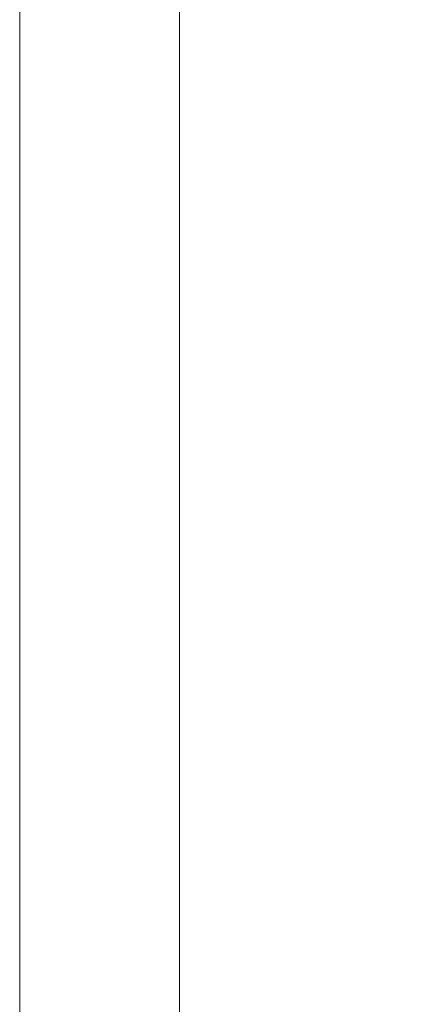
# Model space of a CAD drawing. Header units: millimetres. Extents: x 144573 to 336993, y 74252 to 247042.
# Tile 54 of 256: x 146721 to 146733, y 185309 to 185340. Entities that reach past the tile are written whole.
import ezdxf

# ---------------------------------------------------------------- set-up
doc = ezdxf.new("R2010")
doc.units = ezdxf.units.MM
doc.linetypes.add('ČÁRKOVANÁ', pattern=[19.049999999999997, 12.7, -6.35])
doc.layers.add('FASÁDA DETAILNÍ', color=255, linetype='Continuous', lineweight=0)

msp = doc.modelspace()

# ---------------------------------------------------------------- linework, layer by layer
at = {"layer": 'FASÁDA DETAILNÍ'}
msp.add_lwpolyline([(173301.4800355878, 174615.2586091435), (146721.4800355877, 174615.2586091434), (146721.4800355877, 198295.2586091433), (173301.4800355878, 198295.2586091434)], close=True, dxfattribs=at)
at = {"layer": 'FASÁDA DETAILNÍ', "linetype": 'ČÁRKOVANÁ', "ltscale": 5}
msp.add_lwpolyline([(173296.4800355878, 174620.2586091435), (146726.4800355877, 174620.2586091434), (146726.4800355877, 198290.2586091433), (173296.4800355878, 198290.2586091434)], close=True, dxfattribs=at)

doc.saveas('drawing.dxf')
